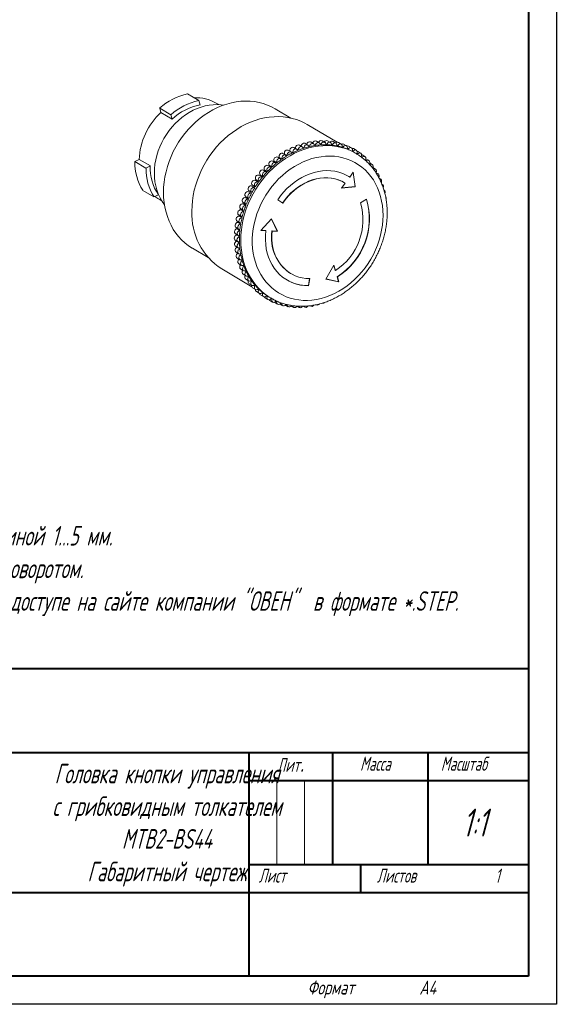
# Model space of a CAD drawing. Header units: millimetres. Extents: x 2381 to 2591, y 1129 to 1426.
# Tile 2 of 3: x 2495 to 2591, y 1129 to 1305. Entities that reach past the tile are written whole.
import ezdxf

# ---------------------------------------------------------------- set-up
doc = ezdxf.new("R2010")
doc.units = ezdxf.units.MM
for name, color, linetype, lineweight in [('text', 7, 'Continuous', 25), ('Основной', 5, 'Continuous', 50), ('ФОРМАТ', 7, 'Continuous', 25)]:
    doc.layers.add(name, color=color, linetype=linetype, lineweight=lineweight)
doc.styles.add('GOST', font='Gost.shx', dxfattribs={"width": 0.8, "oblique": 15, "height": 3.5})

msp = doc.modelspace()

# ---------------------------------------------------------------- linework, layer by layer
at = {"layer": 'Основной', "lineweight": 20}
for p, q in [((2526.88, 1290.26), (2524.88, 1291.44)), ((2526.88, 1290.26), (2527.11, 1289.45)), ((2521.89, 1287.72), (2519.89, 1288.9)), ((2520.11, 1288.1), (2519.89, 1288.9)), ((2522.11, 1286.91), (2520.11, 1288.1)), ((2530.44, 1289.53), (2529.98, 1289.8)), ((2543.33, 1287.12), (2540.52, 1288.79)), ((2522.11, 1286.91), (2521.89, 1287.72)), ((2551.62, 1282.79), (2546.28, 1285.96)), ((2547.39, 1282.54), (2546.89, 1282.84)), ((2548.41, 1282.7), (2547.91, 1283)), ((2549.42, 1282.77), (2548.92, 1283.07)), ((2550.42, 1282.75), (2549.92, 1283.05)), ((2551.4, 1282.65), (2550.9, 1282.94)), ((2543.37, 1281.06), (2542.87, 1281.36)), ((2543.18, 1281.22), (2543.68, 1280.93)), ((2544.35, 1281.56), (2543.85, 1281.85)), ((2544.17, 1281.67), (2544.67, 1281.37)), ((2545.36, 1281.97), (2544.86, 1282.27)), ((2545.46, 1281.87), (2545.68, 1281.74)), ((2546.37, 1282.3), (2545.87, 1282.6)), ((2546.51, 1282.13), (2546.7, 1282.02)), ((2547.55, 1282.31), (2547.72, 1282.22)), ((2548.58, 1282.41), (2548.74, 1282.32)), ((2549.6, 1282.43), (2549.74, 1282.34)), ((2550.6, 1282.35), (2550.73, 1282.27)), ((2551.57, 1282.19), (2551.7, 1282.12)), ((2552.36, 1282.45), (2551.86, 1282.75)), ((2552.51, 1281.95), (2552.64, 1281.87)), ((2553.28, 1282.17), (2552.78, 1282.47)), ((2553.42, 1281.62), (2553.55, 1281.54)), ((2554.17, 1281.81), (2553.67, 1282.1)), ((2554.29, 1281.2), (2554.41, 1281.13)), ((2555.02, 1281.36), (2554.52, 1281.66)), ((2555.82, 1280.83), (2555.32, 1281.13)), ((2515.44, 1279.34), (2516.23, 1279.73)), ((2517.44, 1278.15), (2515.44, 1279.34)), ((2518.23, 1278.55), (2516.23, 1279.73)), ((2540.6, 1279.13), (2540.1, 1279.42)), ((2540.35, 1279.41), (2540.85, 1279.12)), ((2541.49, 1279.84), (2540.99, 1280.14)), ((2541.26, 1280.09), (2541.76, 1279.79)), ((2542.42, 1280.49), (2541.92, 1280.79)), ((2542.21, 1280.69), (2542.71, 1280.4)), ((2555.03, 1280.78), (2554.78, 1280.92)), ((2556.07, 1280.53), (2556, 1280.56)), ((2556.57, 1280.23), (2556.07, 1280.53)), ((2556.77, 1279.85), (2556.75, 1279.86)), ((2557.27, 1279.55), (2556.77, 1279.85)), ((2517.44, 1278.15), (2518.23, 1278.55)), ((2538.95, 1277.5), (2538.45, 1277.8)), ((2538.65, 1277.86), (2539.15, 1277.56)), ((2539.75, 1278.34), (2539.25, 1278.64)), ((2539.48, 1278.67), (2539.98, 1278.37)), ((2557.9, 1278.81), (2557.43, 1279.09)), ((2558.46, 1278), (2558.03, 1278.26)), ((2537.51, 1275.65), (2537.01, 1275.95)), ((2537.15, 1276.07), (2537.65, 1275.77)), ((2538.2, 1276.6), (2537.7, 1276.9)), ((2537.87, 1276.99), (2538.37, 1276.7)), ((2553.82, 1276.6), (2553.64, 1276.71)), ((2553.82, 1276.6), (2553.87, 1276.57)), ((2554.5, 1277.43), (2553.87, 1276.57)), ((2554.82, 1274.88), (2554.46, 1277.38)), ((2554.87, 1274.85), (2554.5, 1277.43)), ((2558.96, 1277.13), (2558.56, 1277.37)), ((2559.39, 1276.21), (2559.14, 1276.36)), ((2518.87, 1273.01), (2516.87, 1274.2)), ((2535.87, 1274.09), (2536.37, 1273.79)), ((2536.38, 1274.95), (2536.88, 1274.66)), ((2536.48, 1275.1), (2536.98, 1274.81)), ((2553.07, 1275.48), (2552.42, 1274.6)), ((2552.42, 1274.6), (2554.87, 1274.85)), ((2552.45, 1274.64), (2554.82, 1274.88)), ((2552.97, 1275.54), (2552.92, 1275.57)), ((2554.82, 1274.88), (2554.87, 1274.85)), ((2559.74, 1275.24), (2559.61, 1275.32)), ((2560.02, 1274.23), (2559.98, 1274.25)), ((2519.66, 1273.41), (2518.87, 1273.01)), ((2519.79, 1272.6), (2520.25, 1272.32)), ((2535.26, 1272.88), (2535.76, 1272.59)), ((2535.3, 1273.06), (2535.8, 1272.77)), ((2535.79, 1273.93), (2536.29, 1273.64)), ((2540.99, 1272.52), (2541.89, 1271.88)), ((2556.89, 1272.62), (2555.79, 1271.96)), ((2534.38, 1270.91), (2534.88, 1270.61)), ((2534.42, 1270.7), (2534.92, 1270.41)), ((2534.8, 1272), (2535.3, 1271.7)), ((2534.8, 1271.8), (2535.3, 1271.51)), ((2534.02, 1269.8), (2534.52, 1269.5)), ((2534.11, 1269.59), (2534.61, 1269.29)), ((2539.9, 1269.09), (2537.97, 1267.02)), ((2540.89, 1266.91), (2539.88, 1269.06)), ((2540.94, 1266.88), (2539.9, 1269.09)), ((2533.55, 1267.56), (2534.05, 1267.26)), ((2533.72, 1267.34), (2534.22, 1267.04)), ((2533.75, 1268.68), (2534.25, 1268.38)), ((2533.88, 1268.46), (2534.38, 1268.17)), ((2537.97, 1267.02), (2538.87, 1266.98)), ((2537.99, 1267.05), (2538.82, 1267.01)), ((2538.82, 1267.01), (2538.87, 1266.98)), ((2533.39, 1265.32), (2533.89, 1265.02)), ((2533.43, 1266.43), (2533.93, 1266.14)), ((2533.65, 1266.22), (2534.15, 1265.92)), ((2539.96, 1266.95), (2540.89, 1266.91)), ((2539.96, 1266.95), (2540.01, 1266.92)), ((2540.01, 1266.92), (2540.94, 1266.88)), ((2540.89, 1266.91), (2540.94, 1266.88)), ((2525.74, 1263.84), (2528.55, 1262.17)), ((2533.43, 1264.22), (2533.93, 1263.93)), ((2533.66, 1265.12), (2534.16, 1264.82)), ((2533.74, 1264.03), (2534.24, 1263.73)), ((2533.55, 1263.15), (2534.05, 1262.85)), ((2533.75, 1262.1), (2534.25, 1261.8)), ((2534.19, 1262.8), (2534.41, 1262.67)), ((2534.46, 1261.76), (2534.65, 1261.65)), ((2530.99, 1260.15), (2536.35, 1256.97)), ((2534.02, 1261.09), (2534.52, 1260.79)), ((2534.38, 1260.12), (2534.88, 1259.82)), ((2534.8, 1260.76), (2534.97, 1260.66)), ((2551.03, 1260.8), (2549.62, 1258.34)), ((2551.26, 1259.91), (2551.01, 1260.76)), ((2551.31, 1259.88), (2551.03, 1260.8)), ((2534.8, 1259.2), (2535.3, 1258.9)), ((2535.21, 1259.81), (2535.37, 1259.72)), ((2535.3, 1258.33), (2535.8, 1258.04)), ((2535.69, 1258.91), (2535.84, 1258.83)), ((2543.27, 1259.36), (2543.32, 1259.33)), ((2546.47, 1257.18), (2546.66, 1258.44)), ((2546.52, 1257.15), (2546.72, 1258.44)), ((2549.62, 1258.34), (2551.93, 1257.82)), ((2549.63, 1258.36), (2551.88, 1257.85)), ((2551.26, 1259.91), (2551.31, 1259.88)), ((2551.88, 1257.85), (2551.61, 1258.76)), ((2551.61, 1258.76), (2551.66, 1258.73)), ((2551.93, 1257.82), (2551.66, 1258.73)), ((2535.87, 1257.52), (2536.37, 1257.23)), ((2536.24, 1258.08), (2536.37, 1257.99)), ((2536.5, 1256.78), (2537, 1256.48)), ((2536.85, 1257.3), (2536.98, 1257.22)), ((2537.52, 1256.59), (2537.65, 1256.52)), ((2546.47, 1257.18), (2546.52, 1257.15)), ((2551.88, 1257.85), (2551.93, 1257.82)), ((2537.19, 1256.1), (2537.69, 1255.81)), ((2537.94, 1255.5), (2538.44, 1255.2)), ((2538.25, 1255.96), (2538.37, 1255.88)), ((2538.74, 1254.97), (2539.24, 1254.68)), ((2539.03, 1255.4), (2539.15, 1255.32)), ((2539.49, 1255.11), (2539.74, 1254.96)), ((2539.74, 1254.96), (2539.7, 1254.99)), ((2539.59, 1254.53), (2540.09, 1254.23)), ((2540.42, 1254.21), (2540.48, 1254.16)), ((2540.48, 1254.16), (2540.98, 1253.86)), ((2541.39, 1253.89), (2541.41, 1253.88)), ((2541.41, 1253.88), (2541.91, 1253.58)), ((2542.4, 1253.67), (2542.86, 1253.39)), ((2543.42, 1253.54), (2543.85, 1253.28)), ((2544.45, 1253.5), (2544.85, 1253.27)), ((2545.61, 1253.48), (2545.86, 1253.34)), ((2546.75, 1253.57), (2546.88, 1253.49)), ((2547.86, 1253.76), (2547.9, 1253.74))]:
    msp.add_line(p, q, dxfattribs=at)
at = {"layer": 'Основной', "lineweight": 20, "flags": 128}
for points in [[(2540.52, 1288.79), (2539.89, 1289.13), (2539.17, 1289.45), (2538.42, 1289.72), (2537.65, 1289.92), (2536.85, 1290.06), (2536.04, 1290.14), (2535.22, 1290.16), (2534.39, 1290.12), (2533.55, 1290.01), (2532.71, 1289.85), (2531.88, 1289.62), (2531.04, 1289.34), (2530.22, 1288.99), (2529.41, 1288.59), (2528.62, 1288.14), (2527.85, 1287.63), (2527.1, 1287.07), (2526.38, 1286.46), (2525.68, 1285.81), (2525.03, 1285.12), (2524.4, 1284.38), (2523.82, 1283.61), (2523.28, 1282.81), (2522.78, 1281.98), (2522.33, 1281.12), (2521.92, 1280.24), (2521.57, 1279.35), (2521.27, 1278.44), (2521.02, 1277.52), (2520.83, 1276.6), (2520.69, 1275.67), (2520.6, 1274.75), (2520.58, 1273.83), (2520.6, 1272.93), (2520.69, 1272.04), (2520.83, 1271.17), (2521.02, 1270.32), (2521.27, 1269.5), (2521.57, 1268.71), (2521.92, 1267.95), (2522.33, 1267.23), (2522.78, 1266.56), (2523.28, 1265.92), (2523.82, 1265.33), (2524.4, 1264.79), (2525.03, 1264.31), (2525.68, 1263.87), (2525.74, 1263.84)], [(2518.94, 1277.26), (2518.97, 1278.05), (2519.05, 1278.85), (2519.19, 1279.64), (2519.38, 1280.44), (2519.63, 1281.23), (2519.92, 1282), (2520.27, 1282.76), (2520.66, 1283.49), (2521.1, 1284.2), (2521.58, 1284.89), (2522.1, 1285.53), (2522.66, 1286.14), (2523.25, 1286.71), (2523.87, 1287.23), (2524.52, 1287.71), (2525.19, 1288.14), (2525.88, 1288.51), (2526.59, 1288.83), (2527.3, 1289.09), (2528.02, 1289.29), (2528.74, 1289.43), (2529.47, 1289.51), (2530.18, 1289.54), (2530.88, 1289.5), (2531.33, 1289.44)], [(2525.64, 1270.49), (2525.67, 1271.42), (2525.75, 1272.35), (2525.89, 1273.29), (2526.08, 1274.22), (2526.33, 1275.16), (2526.63, 1276.08), (2526.98, 1276.99), (2527.38, 1277.88), (2527.83, 1278.75), (2528.33, 1279.6), (2528.87, 1280.42), (2529.45, 1281.21), (2530.07, 1281.96), (2530.72, 1282.67), (2531.42, 1283.35), (2532.14, 1283.98), (2532.89, 1284.56), (2533.66, 1285.09), (2534.46, 1285.58), (2535.27, 1286.01), (2536.1, 1286.38), (2536.94, 1286.69), (2537.78, 1286.95), (2538.63, 1287.15), (2539.48, 1287.29), (2540.33, 1287.36), (2541.17, 1287.38), (2541.99, 1287.33), (2542.81, 1287.23), (2543.6, 1287.06), (2544.38, 1286.83), (2545.13, 1286.54), (2545.85, 1286.2), (2546.28, 1285.96)], [(2549.59, 1282.34), (2549.59, 1282.53), (2549.52, 1282.68), (2549.39, 1282.79), (2549.23, 1282.82), (2549.06, 1282.78), (2548.91, 1282.67), (2548.79, 1282.51), (2548.74, 1282.32)], [(2539.7, 1254.99), (2539.47, 1255.13), (2538.82, 1255.58), (2538.2, 1256.09), (2537.62, 1256.65), (2537.08, 1257.25), (2536.58, 1257.91), (2536.13, 1258.6), (2535.73, 1259.34), (2535.38, 1260.11), (2535.08, 1260.91), (2534.83, 1261.74), (2534.64, 1262.6), (2534.5, 1263.49), (2534.42, 1264.39), (2534.39, 1265.31), (2534.42, 1266.23), (2534.5, 1267.17), (2534.64, 1268.1), (2534.83, 1269.04), (2535.08, 1269.97), (2535.38, 1270.89), (2535.73, 1271.8), (2536.13, 1272.7), (2536.58, 1273.57), (2537.08, 1274.42), (2537.62, 1275.24), (2538.2, 1276.02), (2538.82, 1276.78), (2539.47, 1277.49), (2540.17, 1278.17), (2540.89, 1278.79), (2541.64, 1279.38), (2542.41, 1279.91), (2543.21, 1280.39), (2544.02, 1280.82), (2544.85, 1281.19), (2545.69, 1281.51), (2546.53, 1281.77), (2547.38, 1281.97), (2548.23, 1282.1), (2549.08, 1282.18), (2549.92, 1282.2), (2550.74, 1282.15), (2551.56, 1282.04), (2552.35, 1281.87), (2553.13, 1281.65), (2553.88, 1281.36), (2554.6, 1281.02), (2555.05, 1280.76)], [(2542.87, 1281.36), (2542.82, 1281.38), (2542.65, 1281.4), (2542.48, 1281.35), (2542.34, 1281.23), (2542.23, 1281.06), (2542.19, 1280.87), (2542.21, 1280.69)], [(2543.53, 1280.85), (2543.45, 1281), (2543.32, 1281.09), (2543.15, 1281.11), (2542.98, 1281.05), (2542.84, 1280.93), (2542.73, 1280.76), (2542.69, 1280.58), (2542.71, 1280.4)], [(2543.85, 1281.85), (2543.83, 1281.87), (2543.67, 1281.9), (2543.5, 1281.86), (2543.34, 1281.75), (2543.23, 1281.59), (2543.17, 1281.4), (2543.18, 1281.22)], [(2544.52, 1281.31), (2544.45, 1281.47), (2544.33, 1281.57), (2544.17, 1281.6), (2544, 1281.56), (2543.84, 1281.45), (2543.73, 1281.29), (2543.67, 1281.11), (2543.68, 1280.93)], [(2544.86, 1282.27), (2544.7, 1282.31), (2544.53, 1282.29), (2544.37, 1282.19), (2544.25, 1282.04), (2544.18, 1281.86), (2544.17, 1281.67)], [(2545.53, 1281.69), (2545.47, 1281.85), (2545.36, 1281.97), (2545.2, 1282.02), (2545.03, 1281.99), (2544.87, 1281.89), (2544.75, 1281.74), (2544.68, 1281.56), (2544.67, 1281.37)], [(2545.87, 1282.6), (2545.75, 1282.64), (2545.58, 1282.63), (2545.42, 1282.54), (2545.28, 1282.4), (2545.2, 1282.22), (2545.18, 1282.07)], [(2546.55, 1281.98), (2546.5, 1282.15), (2546.4, 1282.28), (2546.25, 1282.34), (2546.08, 1282.33), (2545.92, 1282.25), (2545.78, 1282.11), (2545.7, 1281.93), (2545.68, 1281.74)], [(2547.57, 1282.19), (2547.53, 1282.37), (2547.44, 1282.5), (2547.3, 1282.58), (2547.13, 1282.58), (2546.97, 1282.51), (2546.82, 1282.38), (2546.73, 1282.21), (2546.7, 1282.02)], [(2548.58, 1282.31), (2548.57, 1282.49), (2548.48, 1282.64), (2548.35, 1282.73), (2548.19, 1282.75), (2548.02, 1282.69), (2547.87, 1282.57), (2547.76, 1282.4), (2547.72, 1282.22)], [(2550.58, 1282.29), (2550.59, 1282.48), (2550.54, 1282.64), (2550.42, 1282.75), (2550.27, 1282.8), (2550.1, 1282.77), (2549.94, 1282.68), (2549.81, 1282.52), (2549.74, 1282.34)], [(2551.56, 1282.14), (2551.58, 1282.33), (2551.53, 1282.5), (2551.43, 1282.63), (2551.28, 1282.69), (2551.11, 1282.68), (2550.95, 1282.59), (2550.81, 1282.45), (2550.73, 1282.27)], [(2552.5, 1281.91), (2552.54, 1282.1), (2552.51, 1282.28), (2552.41, 1282.41), (2552.27, 1282.49), (2552.1, 1282.49), (2551.93, 1282.42), (2551.79, 1282.29), (2551.7, 1282.12)], [(2553.41, 1281.6), (2553.46, 1281.78), (2553.44, 1281.97), (2553.36, 1282.11), (2553.23, 1282.2), (2553.06, 1282.22), (2552.89, 1282.16), (2552.74, 1282.04), (2552.64, 1281.87)], [(2554.29, 1281.2), (2554.35, 1281.38), (2554.34, 1281.57), (2554.27, 1281.72), (2554.15, 1281.82), (2553.99, 1281.85), (2553.82, 1281.81), (2553.66, 1281.7), (2553.55, 1281.54)], [(2555.11, 1280.72), (2555.19, 1280.9), (2555.2, 1281.08), (2555.14, 1281.25), (2555.02, 1281.36), (2554.87, 1281.41), (2554.7, 1281.38), (2554.54, 1281.28), (2554.41, 1281.13)], [(2555.32, 1281.13), (2555.2, 1281.17), (2555.17, 1281.18)], [(2559.82, 1269.73), (2559.8, 1270.6), (2559.71, 1271.46), (2559.57, 1272.29), (2559.38, 1273.11), (2559.13, 1273.89), (2558.83, 1274.65), (2558.48, 1275.37), (2558.09, 1276.05), (2557.64, 1276.69), (2557.15, 1277.29), (2556.61, 1277.84), (2556.04, 1278.34), (2555.42, 1278.78), (2554.77, 1279.18), (2554.09, 1279.52), (2553.39, 1279.8), (2552.65, 1280.02), (2551.9, 1280.18), (2551.13, 1280.28), (2550.34, 1280.32), (2549.54, 1280.3), (2548.74, 1280.21), (2547.93, 1280.07), (2547.12, 1279.87), (2546.32, 1279.6), (2545.53, 1279.28), (2544.75, 1278.9), (2543.99, 1278.47), (2543.24, 1277.98), (2542.52, 1277.45), (2541.83, 1276.86), (2541.16, 1276.24), (2540.53, 1275.56), (2539.94, 1274.86), (2539.38, 1274.11), (2538.87, 1273.33), (2538.4, 1272.53), (2537.97, 1271.7), (2537.6, 1270.85), (2537.27, 1269.98), (2537, 1269.11), (2536.78, 1268.22), (2536.61, 1267.33), (2536.5, 1266.44), (2536.45, 1265.56), (2536.45, 1264.68), (2536.5, 1263.82), (2536.61, 1262.97), (2536.78, 1262.15), (2537, 1261.35), (2537.27, 1260.58), (2537.6, 1259.84), (2537.97, 1259.14), (2538.4, 1258.48), (2538.87, 1257.86), (2539.38, 1257.29), (2539.94, 1256.76), (2540.53, 1256.29), (2541.16, 1255.86), (2541.83, 1255.5), (2542.52, 1255.19), (2543.24, 1254.94), (2543.99, 1254.75), (2544.75, 1254.61), (2545.53, 1254.54), (2546.32, 1254.54), (2547.12, 1254.59), (2547.93, 1254.7), (2548.74, 1254.88), (2549.54, 1255.11), (2550.34, 1255.4), (2551.13, 1255.75), (2551.9, 1256.16), (2552.65, 1256.62), (2553.39, 1257.13), (2554.09, 1257.69), (2554.77, 1258.3), (2555.42, 1258.95), (2556.04, 1259.64), (2556.61, 1260.37), (2557.15, 1261.13), (2557.64, 1261.92), (2558.09, 1262.74), (2558.48, 1263.57), (2558.83, 1264.43), (2559.13, 1265.31), (2559.38, 1266.19), (2559.57, 1267.08), (2559.71, 1267.97), (2559.8, 1268.85), (2559.82, 1269.73)], [(2540.1, 1279.42), (2539.95, 1279.47), (2539.78, 1279.44), (2539.62, 1279.35), (2539.49, 1279.2), (2539.42, 1279.02), (2539.42, 1278.83), (2539.48, 1278.67)], [(2541.62, 1279.7), (2541.52, 1279.82), (2541.37, 1279.89), (2541.2, 1279.88), (2541.04, 1279.79), (2540.9, 1279.65), (2540.82, 1279.47), (2540.8, 1279.29), (2540.85, 1279.12)], [(2541.92, 1280.79), (2541.83, 1280.82), (2541.66, 1280.83), (2541.5, 1280.76), (2541.35, 1280.63), (2541.26, 1280.45), (2541.23, 1280.26), (2541.26, 1280.09)], [(2542.56, 1280.31), (2542.47, 1280.45), (2542.33, 1280.53), (2542.16, 1280.53), (2542, 1280.46), (2541.85, 1280.33), (2541.76, 1280.16), (2541.73, 1279.97), (2541.76, 1279.79)], [(2555.89, 1280.16), (2555.98, 1280.33), (2556, 1280.52), (2555.96, 1280.69), (2555.85, 1280.82), (2555.7, 1280.88), (2555.53, 1280.86), (2555.37, 1280.78), (2555.24, 1280.64)], [(2556.66, 1279.58), (2556.72, 1279.69), (2556.75, 1279.88), (2556.72, 1280.06), (2556.62, 1280.19), (2556.48, 1280.27), (2556.31, 1280.27), (2556.15, 1280.2), (2556.01, 1280.06)], [(2557.35, 1278.9), (2557.39, 1278.98), (2557.44, 1279.17), (2557.42, 1279.35), (2557.34, 1279.49), (2557.21, 1279.58), (2557.04, 1279.6), (2556.87, 1279.54), (2556.78, 1279.47)], [(2538.45, 1277.8), (2538.4, 1277.82), (2538.23, 1277.84), (2538.06, 1277.79), (2537.91, 1277.67), (2537.81, 1277.5), (2537.76, 1277.31), (2537.79, 1277.14), (2537.87, 1276.99)], [(2539.03, 1277.44), (2538.9, 1277.53), (2538.73, 1277.55), (2538.56, 1277.49), (2538.41, 1277.37), (2538.31, 1277.21), (2538.26, 1277.02), (2538.29, 1276.84), (2538.37, 1276.7)], [(2539.25, 1278.64), (2539.23, 1278.65), (2539.07, 1278.69), (2538.9, 1278.65), (2538.74, 1278.54), (2538.63, 1278.38), (2538.57, 1278.2), (2538.58, 1278.01), (2538.65, 1277.86)], [(2539.85, 1278.25), (2539.73, 1278.36), (2539.57, 1278.39), (2539.4, 1278.35), (2539.24, 1278.24), (2539.13, 1278.08), (2539.07, 1277.9), (2539.08, 1277.72), (2539.15, 1277.56)], [(2540.72, 1279.01), (2540.6, 1279.12), (2540.45, 1279.17), (2540.28, 1279.15), (2540.12, 1279.05), (2539.99, 1278.9), (2539.92, 1278.72), (2539.92, 1278.53), (2539.98, 1278.37)], [(2553.87, 1276.57), (2553.25, 1276.92), (2552.61, 1277.21), (2551.93, 1277.44), (2551.23, 1277.6), (2550.51, 1277.69), (2549.77, 1277.72), (2549.03, 1277.68), (2548.28, 1277.58), (2547.52, 1277.41), (2546.78, 1277.17), (2546.04, 1276.87), (2545.31, 1276.51), (2544.6, 1276.09), (2543.92, 1275.62), (2543.26, 1275.09), (2542.64, 1274.51), (2542.05, 1273.89), (2541.5, 1273.22), (2540.99, 1272.52)], [(2557.98, 1278.16), (2558.01, 1278.2), (2558.07, 1278.39), (2558.06, 1278.57), (2557.99, 1278.72), (2557.87, 1278.82), (2557.71, 1278.86), (2557.54, 1278.81), (2557.47, 1278.77)], [(2558.55, 1277.36), (2558.56, 1277.36), (2558.63, 1277.54), (2558.64, 1277.73), (2558.58, 1277.89), (2558.46, 1278), (2558.31, 1278.05), (2558.14, 1278.02), (2558.1, 1278)], [(2537.01, 1275.95), (2536.89, 1275.99), (2536.72, 1275.98), (2536.56, 1275.9), (2536.43, 1275.76), (2536.34, 1275.58), (2536.32, 1275.39), (2536.37, 1275.22), (2536.48, 1275.1)], [(2538.26, 1276.56), (2538.12, 1276.64), (2537.95, 1276.64), (2537.78, 1276.57), (2537.64, 1276.44), (2537.55, 1276.27), (2537.51, 1276.08), (2537.55, 1275.91), (2537.65, 1275.77)], [(2541.84, 1271.91), (2542.3, 1272.55), (2542.81, 1273.16), (2543.35, 1273.73), (2543.93, 1274.25), (2544.54, 1274.72), (2545.17, 1275.14), (2545.82, 1275.51), (2546.49, 1275.82), (2547.17, 1276.07), (2547.86, 1276.26), (2548.55, 1276.39), (2549.23, 1276.45), (2549.91, 1276.45), (2550.58, 1276.39), (2551.23, 1276.26), (2551.85, 1276.07), (2552.45, 1275.82), (2552.92, 1275.57)], [(2541.89, 1271.88), (2542.35, 1272.52), (2542.86, 1273.13), (2543.4, 1273.7), (2543.98, 1274.22), (2544.59, 1274.69), (2545.22, 1275.12), (2545.87, 1275.48), (2546.54, 1275.79), (2547.22, 1276.04), (2547.91, 1276.23), (2548.6, 1276.36), (2549.28, 1276.43), (2549.96, 1276.42), (2550.63, 1276.36), (2551.28, 1276.23), (2551.9, 1276.04), (2552.5, 1275.79), (2553.07, 1275.48)], [(2559.06, 1276.51), (2559.12, 1276.64), (2559.14, 1276.82), (2559.09, 1276.99), (2558.99, 1277.12), (2558.84, 1277.18), (2558.68, 1277.17)], [(2559.5, 1275.61), (2559.53, 1275.68), (2559.57, 1275.87), (2559.53, 1276.04), (2559.44, 1276.18), (2559.3, 1276.25), (2559.19, 1276.26)], [(2536.38, 1274.95), (2536.23, 1275), (2536.06, 1274.98), (2535.9, 1274.88), (2535.77, 1274.73), (2535.7, 1274.55), (2535.7, 1274.36), (2535.76, 1274.2), (2535.87, 1274.09)], [(2536.88, 1274.66), (2536.73, 1274.7), (2536.56, 1274.68), (2536.4, 1274.59), (2536.27, 1274.44), (2536.2, 1274.25), (2536.2, 1274.07), (2536.26, 1273.91), (2536.37, 1273.79)], [(2537.54, 1275.63), (2537.39, 1275.69), (2537.22, 1275.68), (2537.06, 1275.6), (2536.93, 1275.46), (2536.84, 1275.28), (2536.82, 1275.1), (2536.87, 1274.93), (2536.98, 1274.81)], [(2519.79, 1272.6), (2519.53, 1272.76), (2519.05, 1273.1)], [(2535.79, 1273.93), (2535.63, 1273.97), (2535.46, 1273.93), (2535.3, 1273.82), (2535.19, 1273.66), (2535.13, 1273.48), (2535.14, 1273.3), (2535.21, 1273.14), (2535.3, 1273.06)], [(2535.76, 1272.59), (2535.6, 1272.61), (2535.43, 1272.55), (2535.28, 1272.44), (2535.17, 1272.27), (2535.13, 1272.08), (2535.15, 1271.9), (2535.23, 1271.76), (2535.37, 1271.67)], [(2536.29, 1273.64), (2536.13, 1273.67), (2535.96, 1273.63), (2535.8, 1273.53), (2535.69, 1273.37), (2535.63, 1273.18), (2535.64, 1273), (2535.71, 1272.85), (2535.84, 1272.75)], [(2534.42, 1270.7), (2534.25, 1270.69), (2534.08, 1270.61), (2533.95, 1270.47), (2533.87, 1270.29), (2533.85, 1270.11), (2533.89, 1269.94), (2534, 1269.82), (2534.02, 1269.8)], [(2534.8, 1271.8), (2534.64, 1271.81), (2534.47, 1271.74), (2534.33, 1271.61), (2534.23, 1271.44), (2534.2, 1271.25), (2534.23, 1271.08), (2534.33, 1270.94), (2534.38, 1270.91)], [(2535.3, 1271.51), (2535.14, 1271.51), (2534.97, 1271.45), (2534.83, 1271.32), (2534.73, 1271.14), (2534.7, 1270.96), (2534.73, 1270.78), (2534.83, 1270.65), (2534.97, 1270.57)], [(2534.11, 1269.59), (2533.94, 1269.56), (2533.78, 1269.47), (2533.65, 1269.32), (2533.58, 1269.14), (2533.57, 1268.95), (2533.63, 1268.79), (2533.75, 1268.68)], [(2534.61, 1269.29), (2534.44, 1269.27), (2534.28, 1269.17), (2534.15, 1269.02), (2534.08, 1268.84), (2534.07, 1268.65), (2534.13, 1268.49), (2534.25, 1268.38), (2534.41, 1268.34)], [(2534.92, 1270.41), (2534.75, 1270.4), (2534.58, 1270.32), (2534.45, 1270.18), (2534.37, 1270), (2534.35, 1269.81), (2534.39, 1269.64), (2534.5, 1269.52), (2534.65, 1269.46)], [(2533.72, 1267.34), (2533.55, 1267.29), (2533.4, 1267.17), (2533.3, 1267), (2533.25, 1266.81), (2533.27, 1266.64), (2533.36, 1266.49), (2533.43, 1266.43)], [(2533.88, 1268.46), (2533.71, 1268.43), (2533.55, 1268.32), (2533.43, 1268.16), (2533.37, 1267.98), (2533.38, 1267.79), (2533.45, 1267.64), (2533.55, 1267.56)], [(2534.22, 1267.04), (2534.05, 1266.99), (2533.9, 1266.87), (2533.8, 1266.71), (2533.75, 1266.52), (2533.77, 1266.34), (2533.86, 1266.19), (2533.99, 1266.11), (2534.16, 1266.09)], [(2534.38, 1268.17), (2534.21, 1268.13), (2534.05, 1268.02), (2533.93, 1267.86), (2533.87, 1267.68), (2533.88, 1267.5), (2533.95, 1267.34), (2534.08, 1267.24), (2534.24, 1267.21)], [(2538.87, 1266.98), (2538.8, 1266.15), (2538.79, 1265.33), (2538.84, 1264.53), (2538.95, 1263.74), (2539.12, 1262.98), (2539.35, 1262.25), (2539.64, 1261.55), (2539.98, 1260.89), (2540.37, 1260.27), (2540.82, 1259.7), (2541.31, 1259.18), (2541.85, 1258.71), (2542.42, 1258.3), (2543.04, 1257.95), (2543.68, 1257.66), (2544.36, 1257.43), (2545.06, 1257.27), (2545.78, 1257.18), (2546.52, 1257.15)], [(2533.65, 1266.22), (2533.48, 1266.15), (2533.34, 1266.02), (2533.24, 1265.85), (2533.21, 1265.66), (2533.24, 1265.49), (2533.34, 1265.35), (2533.39, 1265.32)], [(2534.15, 1265.92), (2533.98, 1265.86), (2533.84, 1265.73), (2533.74, 1265.56), (2533.71, 1265.37), (2533.74, 1265.19), (2533.84, 1265.06), (2533.98, 1264.99), (2534.15, 1264.98)], [(2546.72, 1258.44), (2546.05, 1258.46), (2545.39, 1258.56), (2544.75, 1258.71), (2544.13, 1258.93), (2543.55, 1259.2), (2542.99, 1259.54), (2542.48, 1259.93), (2542, 1260.38), (2541.57, 1260.87), (2541.18, 1261.42), (2540.84, 1262), (2540.56, 1262.63), (2540.32, 1263.29), (2540.15, 1263.97), (2540.03, 1264.69), (2539.97, 1265.42), (2539.96, 1266.17), (2540.01, 1266.92)], [(2533.66, 1265.12), (2533.49, 1265.03), (2533.36, 1264.9), (2533.27, 1264.72), (2533.25, 1264.53), (2533.3, 1264.36), (2533.4, 1264.24), (2533.43, 1264.22)], [(2533.74, 1264.03), (2533.58, 1263.94), (2533.45, 1263.79), (2533.38, 1263.6), (2533.37, 1263.42), (2533.43, 1263.26), (2533.55, 1263.15)], [(2534.16, 1264.82), (2533.99, 1264.74), (2533.86, 1264.6), (2533.77, 1264.42), (2533.75, 1264.23), (2533.8, 1264.06), (2533.9, 1263.94), (2534.05, 1263.88), (2534.22, 1263.9)], [(2534.24, 1263.73), (2534.08, 1263.64), (2533.95, 1263.49), (2533.88, 1263.31), (2533.87, 1263.12), (2533.93, 1262.96), (2534.05, 1262.85), (2534.21, 1262.8), (2534.38, 1262.83)], [(2533.87, 1262.95), (2533.75, 1262.86), (2533.63, 1262.71), (2533.57, 1262.52), (2533.58, 1262.34), (2533.65, 1262.18), (2533.75, 1262.1)], [(2534.41, 1262.67), (2534.25, 1262.57), (2534.13, 1262.41), (2534.07, 1262.22), (2534.08, 1262.04), (2534.15, 1261.89), (2534.28, 1261.79), (2534.44, 1261.76), (2534.61, 1261.8)], [(2534.65, 1261.65), (2534.5, 1261.53), (2534.39, 1261.36), (2534.35, 1261.18), (2534.37, 1261), (2534.45, 1260.85), (2534.58, 1260.76), (2534.75, 1260.75), (2534.92, 1260.81)], [(2534.97, 1260.66), (2534.83, 1260.53), (2534.73, 1260.36), (2534.7, 1260.17), (2534.73, 1260), (2534.83, 1259.86), (2534.97, 1259.79), (2535.14, 1259.79), (2535.3, 1259.86)], [(2535.37, 1259.72), (2535.23, 1259.58), (2535.15, 1259.4), (2535.13, 1259.21), (2535.17, 1259.04), (2535.28, 1258.92), (2535.43, 1258.86), (2535.6, 1258.87), (2535.76, 1258.96)], [(2535.84, 1258.83), (2535.71, 1258.68), (2535.64, 1258.5), (2535.63, 1258.31), (2535.69, 1258.15), (2535.8, 1258.04), (2535.96, 1257.99), (2536.13, 1258.02), (2536.29, 1258.12)], [(2536.37, 1257.99), (2536.26, 1257.84), (2536.2, 1257.65), (2536.2, 1257.47), (2536.27, 1257.31), (2536.4, 1257.21), (2536.56, 1257.18), (2536.73, 1257.22), (2536.88, 1257.33)], [(2536.98, 1257.22), (2536.87, 1257.06), (2536.82, 1256.87), (2536.84, 1256.69), (2536.93, 1256.54), (2537.06, 1256.46), (2537.22, 1256.44), (2537.39, 1256.5), (2537.54, 1256.62)], [(2537.65, 1256.52), (2537.55, 1256.34), (2537.51, 1256.16), (2537.55, 1255.98), (2537.64, 1255.85), (2537.78, 1255.77), (2537.95, 1255.77), (2538.12, 1255.84), (2538.26, 1255.97)], [(2538.37, 1255.88), (2538.29, 1255.7), (2538.26, 1255.52), (2538.31, 1255.35), (2538.41, 1255.22), (2538.56, 1255.16), (2538.73, 1255.17), (2538.9, 1255.26), (2539.03, 1255.4)], [(2538.59, 1255.16), (2538.63, 1255.09), (2538.74, 1254.97)], [(2539.15, 1255.32), (2539.08, 1255.14), (2539.07, 1254.95), (2539.13, 1254.79), (2539.24, 1254.68), (2539.4, 1254.63), (2539.57, 1254.66), (2539.73, 1254.76), (2539.85, 1254.91)], [(2539.98, 1254.84), (2539.92, 1254.65), (2539.92, 1254.47), (2539.99, 1254.32), (2540.12, 1254.21), (2540.28, 1254.18), (2540.45, 1254.22), (2540.6, 1254.33), (2540.72, 1254.49)], [(2539.48, 1254.63), (2539.49, 1254.61), (2539.59, 1254.53)], [(2540.85, 1254.44), (2540.8, 1254.25), (2540.82, 1254.07), (2540.9, 1253.93), (2541.04, 1253.84), (2541.2, 1253.82), (2541.37, 1253.88), (2541.52, 1254), (2541.59, 1254.1)], [(2541.74, 1254.05), (2541.73, 1253.93), (2541.76, 1253.76), (2541.85, 1253.62), (2542, 1253.55), (2542.16, 1253.54), (2542.33, 1253.62), (2542.47, 1253.75), (2542.52, 1253.82)], [(2542.69, 1253.78), (2542.69, 1253.7), (2542.73, 1253.53), (2542.84, 1253.41), (2542.98, 1253.35), (2543.15, 1253.36), (2543.32, 1253.44), (2543.45, 1253.59), (2543.47, 1253.62)], [(2543.67, 1253.6), (2543.67, 1253.56), (2543.73, 1253.4), (2543.84, 1253.28), (2544, 1253.24), (2544.17, 1253.26), (2544.33, 1253.36), (2544.45, 1253.51)], [(2544.68, 1253.5), (2544.75, 1253.35), (2544.87, 1253.25), (2545.03, 1253.22), (2545.2, 1253.26), (2545.36, 1253.37), (2545.44, 1253.48)], [(2545.72, 1253.48), (2545.78, 1253.4), (2545.92, 1253.31), (2546.08, 1253.29), (2546.25, 1253.35), (2546.4, 1253.47), (2546.45, 1253.53)]]:
    msp.add_lwpolyline(points, dxfattribs=at)
at = {"layer": 'Основной', "lineweight": 20}
for centre, radius, start, end in [((2527.14, 1280.81), 10.87, 102.0014, 131.8692), ((2529.14, 1279.62), 10.87, 102.0014, 131.8692), ((2526.47, 1283.8), 6.95, 59.6772, 93.3532), ((2528.15, 1279.28), 11.93, 132.342, 177.8316), ((2528.94, 1279.66), 9.97, 100.6104, 133.2602), ((2546.7, 1282.38), 0.5, 68.4339, 177.6191), ((2547.72, 1282.55), 0.488, 67.6523, 169.9565), ((2548.73, 1282.63), 0.475, 66.7734, 162.1433), ((2549.73, 1282.63), 0.46, 65.8229, 153.9493), ((2550.71, 1282.54), 0.442, 64.6373, 145.2982), ((2550.2, 1267.81), 14.65, 112.7944, 116.4179), ((2549.94, 1268.43), 13.97, 108.4009, 112.1397), ((2549.74, 1269.06), 13.31, 103.8634, 107.725), ((2549.59, 1269.67), 12.68, 99.1758, 103.1647), ((2549.5, 1270.26), 12.09, 94.335, 98.4538), ((2549.46, 1270.8), 11.55, 89.344, 93.5898), ((2549.47, 1271.27), 11.07, 84.2102, 88.5761), ((2549.51, 1271.67), 10.67, 78.9467, 83.4213), ((2551.67, 1282.37), 0.422, 63.4467, 135.6228), ((2549.57, 1271.98), 10.36, 73.5742, 78.1396), ((2552.6, 1282.11), 0.401, 62.2833, 124.3815), ((2549.64, 1272.2), 10.12, 68.1172, 72.7523), ((2553.49, 1281.78), 0.369, 60.334, 112.8746), ((2549.69, 1272.33), 9.98, 62.6063, 67.285), ((2554.35, 1281.35), 0.353, 59.8519, 99.5231), ((2549.72, 1272.38), 9.93, 59.3569, 61.7695), ((2524.86, 1279.19), 9.41, 179.0983, 212.0102), ((2540.82, 1279.65), 0.52, 70.4534, 206.9867), ((2551.16, 1266.18), 16.55, 125.2119, 128.5523), ((2550.82, 1266.67), 15.95, 121.1878, 124.611), ((2550.49, 1267.22), 15.31, 117.0528, 120.571), ((2526.86, 1278), 9.41, 179.0983, 212.0102), ((2526.85, 1278.18), 8.64, 177.5715, 213.537), ((2551.82, 1265.41), 17.55, 132.9848, 136.1964), ((2551.5, 1265.76), 17.09, 129.1394, 132.4092), ((2528.13, 1277.07), 9.19, 178.7839, 216.5923), ((2537.52, 1276.42), 0.512, 69.2572, 222.9502), ((2552.3, 1264.98), 18.2, 140.4888, 143.6234), ((2552.09, 1265.15), 17.93, 136.763, 139.9294), ((2552.49, 1264.85), 18.43, 147.846, 150.9546), ((2552.44, 1264.88), 18.38, 144.1783, 147.2932), ((2559.5, 1274.88), 0.425, 327.213, 73.0638), ((2559.76, 1273.87), 0.444, 331.8674, 54.0262), ((2535.14, 1272.39), 0.512, 75.8537, 229.455), ((2552.28, 1264.95), 18.2, 155.1777, 158.3127), ((2552.43, 1264.87), 18.37, 151.5073, 154.6227), ((2545.07, 1269.15), 12.28, 302.1879, 16.2864), ((2545.12, 1269.12), 12.27, 302.1729, 16.5611), ((2559.94, 1272.83), 0.457, 338.1551, 42.6942), ((2537.35, 1269.99), 11.72, 177.5648, 237.1068), ((2552.02, 1265.05), 17.92, 158.8724, 162.0397), ((2545.48, 1268.91), 10.75, 302.8502, 16.501), ((2551.21, 1265.27), 17.08, 166.3953, 169.6663), ((2551.66, 1265.16), 17.54, 162.6063, 165.8193), ((2550.08, 1265.43), 15.93, 174.1971, 177.6226), ((2550.67, 1265.37), 16.53, 170.2538, 173.5959), ((2549.44, 1265.45), 15.3, 178.2399, 181.7601), ((2547.48, 1265.71), 7.62, 170.6359, 236.4658), ((2548.77, 1265.43), 14.63, 182.3954, 186.0218), ((2548.11, 1265.36), 13.96, 186.6768, 190.4184), ((2534.34, 1261.47), 0.499, 121.2748, 230.2983), ((2547.46, 1265.23), 13.3, 191.095, 194.9592), ((2534.68, 1260.5), 0.488, 128.9383, 231.0825), ((2546.85, 1265.07), 12.66, 195.6584, 199.6507), ((2546.29, 1264.86), 12.07, 200.3732, 204.4946), ((2535.1, 1259.57), 0.475, 136.7578, 231.9632), ((2535.58, 1258.7), 0.46, 144.9587, 232.9199), ((2545.8, 1264.64), 11.54, 205.2405, 209.4893), ((2545.39, 1264.4), 11.06, 210.2576, 214.6265), ((2546.36, 1264.65), 7.48, 239.8868, 270.7946), ((2536.13, 1257.88), 0.441, 153.629, 234.1057), ((2536.74, 1257.13), 0.422, 163.3337, 235.2963), ((2545.07, 1264.17), 10.67, 215.4157, 219.8924), ((2544.83, 1263.97), 10.35, 220.7, 225.2674), ((2537.41, 1256.44), 0.401, 174.6137, 236.4578), ((2544.66, 1263.81), 10.12, 226.0894, 230.7262), ((2538.13, 1255.81), 0.368, 186.1459, 238.3958), ((2544.58, 1263.7), 9.98, 231.5585, 236.2374), ((2544.55, 1263.66), 9.94, 237.0753, 239.3576), ((2547.08, 1253.88), 0.426, 226.1773, 331.4039), ((2548.09, 1254.14), 0.443, 244.6775, 326.4328), ((2549.09, 1254.48), 0.458, 256.8523, 320.6784)]:
    msp.add_arc(centre, radius, start, end, dxfattribs=at)
for points, knots in [([(2560.57, 1270.18), (2560.57, 1270.34), (2560.57, 1270.8), (2560.52, 1271.54), (2560.42, 1272.4), (2560.26, 1273.25), (2560.05, 1274.07), (2559.79, 1274.87), (2559.49, 1275.65), (2559.14, 1276.39), (2558.74, 1277.1), (2558.29, 1277.77), (2557.81, 1278.4), (2557.28, 1278.99), (2556.72, 1279.54), (2556.12, 1280.04), (2555.56, 1280.45), (2555.19, 1280.67), (2555.05, 1280.76)], [0, 0, 0, 0, 0.036277, 0.1027395, 0.1691801, 0.23555, 0.3018313, 0.3680058, 0.4340557, 0.4999649, 0.5657207, 0.6313154, 0.6967467, 0.7620199, 0.8271471, 0.8921482, 0.9570492, 1, 1, 1, 1]), ([(2539.7, 1254.99), (2539.91, 1254.87), (2540.34, 1254.62), (2541.03, 1254.31), (2541.76, 1254.03), (2542.51, 1253.81), (2543.28, 1253.64), (2544.06, 1253.53), (2544.86, 1253.47), (2545.67, 1253.47), (2546.49, 1253.53), (2547.3, 1253.64), (2548.12, 1253.8), (2548.94, 1254.02), (2549.75, 1254.29), (2550.56, 1254.62), (2551.35, 1255), (2552.12, 1255.42), (2552.88, 1255.9), (2553.61, 1256.42), (2554.32, 1256.99), (2555.01, 1257.6), (2555.66, 1258.24), (2556.29, 1258.93), (2556.87, 1259.65), (2557.43, 1260.4), (2557.94, 1261.18), (2558.41, 1261.99), (2558.84, 1262.82), (2559.23, 1263.67), (2559.57, 1264.53), (2559.86, 1265.41), (2560.1, 1266.3), (2560.3, 1267.2), (2560.44, 1268.1), (2560.54, 1268.99), (2560.57, 1269.69), (2560.57, 1270.08), (2560.57, 1270.18)], [0, 0, 0, 0, 0.025726, 0.053557, 0.081392, 0.109248, 0.137138, 0.165073, 0.193063, 0.221115, 0.249231, 0.277411, 0.305654, 0.333955, 0.362309, 0.390709, 0.41915, 0.447624, 0.476125, 0.504647, 0.533186, 0.561738, 0.5903, 0.61887, 0.647445, 0.676025, 0.704609, 0.733197, 0.761788, 0.790383, 0.818981, 0.847582, 0.876184, 0.904788, 0.933389, 0.961987, 0.990577, 1, 1, 1, 1])]:
    msp.add_open_spline(points, degree=3, knots=knots, dxfattribs=at)
at = {"layer": 'ФОРМАТ', "linetype": 'ByBlock', "ltscale": 5}
for p, q in [((2590.81, 1425.73), (2590.81, 1128.73)), ((2590.81, 1128.73), (2380.81, 1128.73))]:
    msp.add_line(p, q, dxfattribs=at)
at = {"layer": 'ФОРМАТ', "lineweight": 40, "ltscale": 5}
for p, q in [((2585.81, 1420.73), (2585.81, 1133.73)), ((2585.81, 1133.73), (2388.81, 1133.73))]:
    msp.add_line(p, q, dxfattribs=at)
at = {"layer": 'ФОРМАТ', "lineweight": 40}
for p, q in [((2400.81, 1188.73), (2585.81, 1188.73)), ((2465.81, 1173.73), (2585.81, 1173.73)), ((2535.81, 1173.73), (2535.81, 1133.73)), ((2550.81, 1173.73), (2550.81, 1153.73)), ((2567.81, 1173.73), (2567.81, 1153.73)), ((2535.81, 1168.73), (2585.81, 1168.73)), ((2535.81, 1153.73), (2585.81, 1153.73)), ((2555.81, 1153.73), (2555.81, 1148.73)), ((2465.81, 1148.73), (2585.81, 1148.73))]:
    msp.add_line(p, q, dxfattribs=at)
at = {"layer": 'ФОРМАТ', "linetype": 'Continuous', "lineweight": 0}
for p, q in [((2540.81, 1168.73), (2540.81, 1153.73)), ((2545.81, 1168.73), (2545.81, 1153.73))]:
    msp.add_line(p, q, dxfattribs=at)

# ---------------------------------------------------------------- texts
at = {"layer": 'text', "ltscale": 100, "insert": (2409.92, 1225.89), "char_height": 3.5, "width": 178.5111, "attachment_point": 1, "style": 'GOST'}
msp.add_mtext('1. Размеры для справок.\\P2 Неуказанные предельные отклонения размеров: {\\L+}IT12/2.\\P3. Кнопка предназначена для установки на панель толщиной 1...5 мм.\\P4. Головка кнопки с грибовидным толкателем, возврат поворотом.\\P5. 3D модель представлена для скачивания в свободном доступе на сайте компании "ОВЕН"  в формате *.STEP.', dxfattribs=at)
at = {"layer": 'ФОРМАТ', "attachment_point": 1, "style": 'GOST'}
for s, insert, char_height in [('{\\Q15;\\W0.8;Лит\\H1.4x;\\W0.965;.}', (2540.88, 1173.77), 2.5), ('{\\Q15;\\W0.8;Масса}', (2555.72, 1172.98), 2.5), ('{\\Q15;\\W0.8;Масштаб}', (2570.16, 1172.98), 2.5), ('\\pxqc;Головка кнопки управления\\Pс грибковидным толкателем\\PMTB2-BS44\\PГабаритный чертеж', (2500.72, 1171.72), 3.5), ('1:1', (2574.02, 1163.7), 5), ('Лист    ', (2537.59, 1152.98), 2.5), ('{\\Q15;\\W0.8;Листов}', (2558.72, 1152.98), 2.5), ('1', (2579.88, 1152.96), 2.5), ('{\\W0.9;Формат}', (2546.31, 1132.98), 2.5), ('{\\W0.9;A4}', (2566.31, 1132.96), 2.5)]:
    msp.add_mtext(s, dxfattribs=dict(at, insert=insert, char_height=char_height))

doc.saveas('drawing.dxf')
